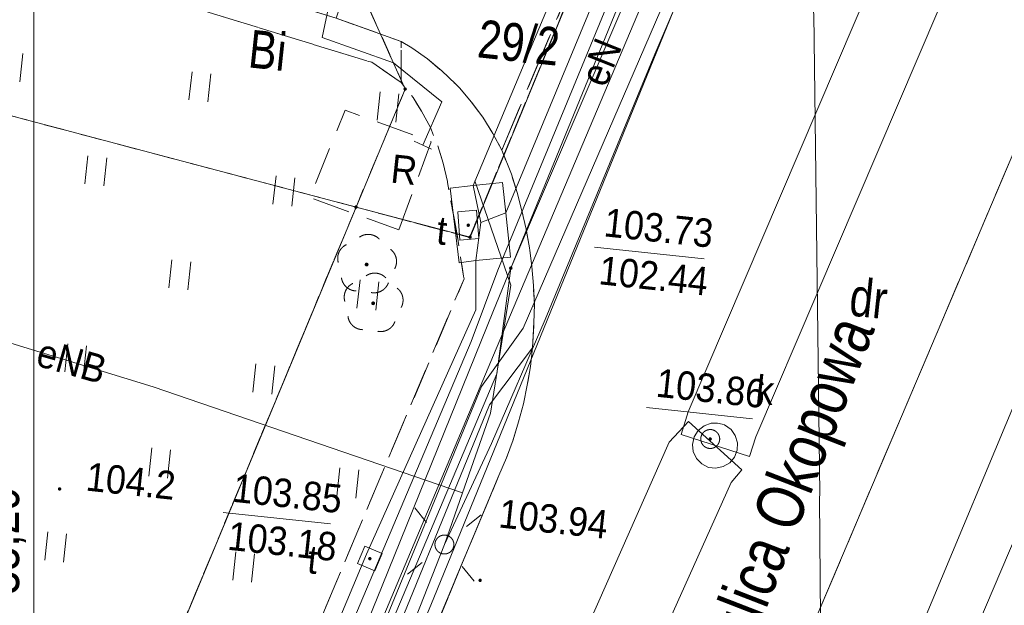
# Model space of a CAD drawing. Header units: millimetres. Extents: x -165388 to 921073, y -295343 to 494042.
# Tile 103 of 117: x 259765 to 285790, y 118927 to 134407. Entities that reach past the tile are written whole.
import ezdxf
from ezdxf.xclip import XClip

# ---------------------------------------------------------------- set-up
doc = ezdxf.new("R2010")
doc.units = ezdxf.units.MM
doc.header["$MEASUREMENT"] = 0
doc.header["$XCLIPFRAME"] = 0
for name, pattern in [('0.5_0.5', [1000, 500, -500]), ('1.0_0.5', [1500, 1000, -500]), ('1.5_0.5', [2000, 1500, -500]), ('mz1.0_0.5', [1500, 1000, -500]), ('Wipeout_Contour', [1000, 0, -1000])]:
    doc.linetypes.add(name, pattern=pattern)
for name, color, linetype, lineweight in [('20231207_mdcp_Kolska_2-4_6_0_Nr_pióra__1', 7, 'Continuous', 13), ('bg-woz-oz.6640.12006.2023.pge-1_rzut_5_211-numer działki ewidencyjnej_Nr_pióra__7', 7, 'Continuous', 18), ('bg-woz-oz.6640.12006.2023.pge-1_rzut_5_219-działka ewidencyjna_Nr_pióra__7', 7, 'Continuous', 18), ('bg-woz-oz.6640.12006.2023.pge-1_rzut_5_994-Nazwa ulicy_Nr_pióra__7', 7, 'Continuous', 18), ('bg-woz-oz.6640.12006.2023.pge-1_rzut_5_chodnik (powierzchnia)_Nr_pióra__7', 7, 'Continuous', 18), ('bg-woz-oz.6640.12006.2023.pge-1_rzut_5_jezdnia (powierzchnia)_Nr_pióra__7', 7, 'Continuous', 18), ('bg-woz-oz.6640.12006.2023.pge-1_rzut_5_komora podziemna - przewód telekomunikacyjny (powierzchnia)_Nr_pióra__30', 252, 'Continuous', 18), ('bg-woz-oz.6640.12006.2023.pge-1_rzut_5_krawężnik (linia)_Nr_pióra__7', 7, 'Continuous', 18), ('bg-woz-oz.6640.12006.2023.pge-1_rzut_5_latarnia (punkt)_Nr_pióra__7', 7, 'Continuous', 18), ('bg-woz-oz.6640.12006.2023.pge-1_rzut_5_przewód telekomunikacyjny (linia)_Nr_pióra__30', 252, 'Continuous', 18), ('bg-woz-oz.6640.12006.2023.pge-1_rzut_5_punkt o określonej wysokości (sieć kanalizacyjna)-Atr2_Nr_pióra__7', 7, 'Continuous', 18), ('bg-woz-oz.6640.12006.2023.pge-1_rzut_5_punkt o określonej wysokości (sieć telekomunikacyjna)-Atr2_Nr_pióra__30', 252, 'Continuous', 18), ('bg-woz-oz.6640.12006.2023.pge-1_rzut_5_punkt o określonej wysokości (sieć telekomunikacyjna)-Atr2_Nr_pióra__7', 7, 'Continuous', 18), ('bg-woz-oz.6640.12006.2023.pge-1_rzut_5_punkt o określonej wysokości (sieć telekomunikacyjna)-Atr3_Nr_pióra__30', 252, 'Continuous', 18), ('bg-woz-oz.6640.12006.2023.pge-1_rzut_5_punkt wysokościowy naturalny-Atr2_Nr_pióra__7', 7, 'Continuous', 18), ('bg-woz-oz.6640.12006.2023.pge-1_rzut_5_punkt wysokościowy sztuczny-Atr2_Nr_pióra__7', 7, 'Continuous', 18), ('bg-woz-oz.6640.12006.2023.pge-1_rzut_5_punkt zmiany cech lub źródła danych o położeniu przewodu (sieć elektroenergetyczna)_Nr_pióra__7', 7, 'Continuous', 18), ('bg-woz-oz.6640.12006.2023.pge-1_rzut_5_reklama lub tablica informacyjna (powierzchnia)-Atr17_Nr_pióra__7', 7, 'Continuous', 18), ('bg-woz-oz.6640.12006.2023.pge-1_rzut_5_reklama lub tablica informacyjna (powierzchnia)_Nr_pióra__7', 7, 'Continuous', 18), ('bg-woz-oz.6640.12006.2023.pge-1_rzut_5_tor tramwajowy (linia)_Nr_pióra__7', 7, 'Continuous', 18), ('bg-woz-oz.6640.12006.2023.pge-1_rzut_5_trawnik_Nr_pióra__7', 7, 'Continuous', 18), ('bg-woz-oz.6640.12006.2023.pge-1_rzut_5_właz kwadratowy - siec telekomunikacyjna (punkt)-Atr17_Nr_pióra__7', 7, 'Continuous', 18), ('bg-woz-oz.6640.12006.2023.pge-1_rzut_5_właz kwadratowy - siec telekomunikacyjna (punkt)_Nr_pióra__7', 7, 'Continuous', 18), ('bg-woz-oz.6640.12006.2023.pge-1_rzut_5_właz okrągły - siec kanalizacyjna (punkt)-Atr17_Nr_pióra__7', 7, 'Continuous', 18), ('bg-woz-oz.6640.12006.2023.pge-1_rzut_5_właz okrągły - siec kanalizacyjna (punkt)_Nr_pióra__7', 7, 'Continuous', 18), ('bg-woz-oz.6640.12006.2023.pge-1_rzut_5_właz prostokątny - siec telekomunikacyjna (punkt)-Atr17_Nr_pióra__7', 7, 'Continuous', 18), ('bg-woz-oz.6640.12006.2023.pge-1_rzut_5_właz prostokątny - siec telekomunikacyjna (punkt)_Nr_pióra__7', 7, 'Continuous', 18)]:
    doc.layers.add(name, color=color, linetype=linetype, lineweight=lineweight)
for name, color, linetype in [('bg-woz-oz.6640.12006.2023.pge-1_rzut_5_203-punkt graniczny', 7, 'Continuous'), ('bg-woz-oz.6640.12006.2023.pge-1_rzut_5_drzewo liściaste (punkt)', 7, 'Continuous'), ('bg-woz-oz.6640.12006.2023.pge-1_rzut_5_punkt o określonej wysokości (sieć elektroenergetyczna)', 7, 'Continuous'), ('bg-woz-oz.6640.12006.2023.pge-1_rzut_5_punkt o określonej wysokości (sieć kanalizacyjna)', 7, 'Continuous'), ('bg-woz-oz.6640.12006.2023.pge-1_rzut_5_punkt o określonej wysokości (sieć telekomunikacyjna)', 7, 'Continuous'), ('bg-woz-oz.6640.12006.2023.pge-1_rzut_5_punkt wysokościowy naturalny', 7, 'Continuous'), ('bg-woz-oz.6640.12006.2023.pge-1_rzut_5_punkt wysokościowy sztuczny', 7, 'Continuous'), ('INW_GEO', 7, 'Continuous'), ('ZD_DIM', 7, 'Continuous'), ('ZD_INNE', 7, 'Continuous')]:
    doc.layers.add(name, color=color, linetype=linetype)
for name, color, linetype, lineweight, true_color in [('bg-woz-oz.6640.12006.2023.pge-1_rzut_5_210-oznaczenie konturu użytku gruntowego_Nr_pióra__3', 7, 'Continuous', 18, 0x959595), ('bg-woz-oz.6640.12006.2023.pge-1_rzut_5_218-kontur użytku gruntowego_Nr_pióra__3', 7, 'Continuous', 18, 0x959595), ('bg-woz-oz.6640.12006.2023.pge-1_rzut_5_drzewo liściaste (punkt)_Nr_pióra__94', 7, 'Continuous', 18, 0x4b4b4b), ('bg-woz-oz.6640.12006.2023.pge-1_rzut_5_komora podziemna - przewód kanalizacyjny (powierzchnia)_Nr_pióra__34', 7, 'Continuous', 18, 0x4b4b4b), ('bg-woz-oz.6640.12006.2023.pge-1_rzut_5_przewód elektroenergetyczny (linia)-Atr1_Nr_pióra__1', 7, 'Continuous', 18, 0x4c4c4c), ('bg-woz-oz.6640.12006.2023.pge-1_rzut_5_przewód elektroenergetyczny (linia)_Nr_pióra__1', 7, 'Continuous', 18, 0x4c4c4c), ('bg-woz-oz.6640.12006.2023.pge-1_rzut_5_przewód gazowy (linia)_Nr_pióra__40', 7, 'Continuous', 18, 0xbcbcbc), ('bg-woz-oz.6640.12006.2023.pge-1_rzut_5_przewód kanalizacyjny (linia)_Nr_pióra__34', 7, 'Continuous', 18, 0x4b4b4b), ('bg-woz-oz.6640.12006.2023.pge-1_rzut_5_punkt o określonej wysokości (sieć kanalizacyjna)-Atr2_Nr_pióra__34', 7, 'Continuous', 18, 0x4b4b4b), ('bg-woz-oz.6640.12006.2023.pge-1_rzut_5_Zakres_Nr_pióra__3', 7, 'Continuous', 18, 0x959595), ('ZD_DIM_Nr_pióra__48', 7, 'Continuous', 13, 0xa80f02)]:
    doc.layers.add(name, color=color, linetype=linetype, lineweight=lineweight, true_color=true_color)
doc.styles.add('GENERATED_STYLE_1', font='txt')
doc.styles.add('GENERATED_STYLE_4', font='txt')
doc.dimstyles.new('GENERATED_STYLE__2', dxfattribs={"dimtxt": 1000, "dimasz": 678.571429, "dimexe": 0.18, "dimexo": 20, "dimgap": 0.09, "dimtad": 1, "dimlfac": 0.001, "dimzin": 0, "dimdsep": 46, "dimtxsty": 'GENERATED_STYLE_4', "dimblk": 'ARROWHEAD_17', "dimblk1": 'ARROWHEAD_17', "dimblk2": 'ARROWHEAD_17', "dimcen": 0.09, "dimclrd": 256, "dimclre": 256, "dimclrt": 256, "dimadec": 0, "dimazin": 0, "dimtfac": 1, "dimtdec": 4, "dimtmove": 0, "dimatfit": 3, "dimfxl": 0, "dimtolj": 1, "dimtzin": 0, "dimarcsym": 0})
picture_1 = doc.add_image_def('image1.tif', size_in_pixel=(4961, 3508))

# ---------------------------------------------------------------- blocks, each defined once
blk = doc.blocks.new('Rysunek_2_5', base_point=(-8071116842, -4961354755))
at = {"layer": 'bg-woz-oz.6640.12006.2023.pge-1_rzut_5_203-punkt graniczny', "linetype": 'Continuous', "lineweight": 0, "true_color": 0x000000}
for points in [[(269998, 132567, 1), (269909, 132577, 1)], [(268700, 129448, 1), (268610, 129457, 1)], [(271712, 128653, 1), (271623, 128663, 1)]]:
    blk.add_hatch(color=18, dxfattribs=at).paths.add_polyline_path(points)
at = {"layer": 'bg-woz-oz.6640.12006.2023.pge-1_rzut_5_drzewo liściaste (punkt)', "linetype": 'Continuous', "lineweight": 0, "true_color": 0x4b4b4b}
for points in [[(268985, 127929, 1), (268885, 127940, 1)], [(269157, 126905, 1), (269058, 126915, 1)]]:
    blk.add_hatch(color=251, dxfattribs=at).paths.add_polyline_path(points)
at = {"layer": 'bg-woz-oz.6640.12006.2023.pge-1_rzut_5_punkt o określonej wysokości (sieć elektroenergetyczna)', "linetype": 'Continuous', "lineweight": 0, "true_color": 0x4c4c4c}
blk.add_hatch(color=251, dxfattribs=at).paths.add_polyline_path([(272791, 127834, 1), (272702, 127844, 1)])
at = {"layer": 'bg-woz-oz.6640.12006.2023.pge-1_rzut_5_punkt o określonej wysokości (sieć kanalizacyjna)', "linetype": 'Continuous', "lineweight": 0, "true_color": 0x4b4b4b}
blk.add_hatch(color=251, dxfattribs=at).paths.add_polyline_path([(278061, 123319, 1), (277972, 123328, 1)])
at = {"layer": 'bg-woz-oz.6640.12006.2023.pge-1_rzut_5_punkt o określonej wysokości (sieć telekomunikacyjna)', "linetype": 'Continuous', "lineweight": 18}
for points in [[(271617, 129020, 1), (271624, 128930, 1)], [(269061, 120144, 1), (268978, 120179, 1)]]:
    blk.add_hatch(color=252, dxfattribs=at).paths.add_polyline_path(points)
at = {"layer": 'bg-woz-oz.6640.12006.2023.pge-1_rzut_5_punkt wysokościowy naturalny', "linetype": 'Continuous', "lineweight": 0, "true_color": 0x000000}
blk.add_hatch(color=18, dxfattribs=at).paths.add_polyline_path([(260864, 121998, 1), (260774, 122008, 1)])
at = {"layer": 'bg-woz-oz.6640.12006.2023.pge-1_rzut_5_punkt wysokościowy sztuczny', "linetype": 'Continuous', "lineweight": 0, "true_color": 0x000000}
blk.add_hatch(color=18, dxfattribs=at).paths.add_polyline_path([(271980, 119583, 1), (271891, 119593, 1)])
at = {"layer": 'bg-woz-oz.6640.12006.2023.pge-1_rzut_5_218-kontur użytku gruntowego_Nr_pióra__3', "linetype": '0.5_0.5', "flags": 128}
for points in [[(268160, 136586), (269954, 132572)], [(269954, 132572), (268160, 136586)], [(271657, 128649), (274666, 135921)], [(274666, 135921), (271657, 128649)], [(250757, 134191), (268655, 129453)], [(268655, 129453), (250757, 134191)], [(269954, 132572), (268655, 129453)], [(268655, 129453), (269954, 132572)], [(268655, 129453), (258273, 104474)], [(258273, 104474), (268655, 129453)], [(268655, 129453), (271657, 128649)], [(271657, 128649), (268655, 129453)]]:
    blk.add_lwpolyline(points, dxfattribs=at)
at = {"layer": 'bg-woz-oz.6640.12006.2023.pge-1_rzut_5_219-działka ewidencyjna_Nr_pióra__7', "linetype": 'Continuous', "flags": 128}
for points in [[(269954, 132572), (268160, 136586)], [(271668, 128658), (274666, 135921)], [(250757, 134191), (268655, 129453)], [(268655, 129453), (269954, 132572)], [(268655, 129453), (258273, 104474)], [(268655, 129453), (271668, 128658)]]:
    blk.add_lwpolyline(points, dxfattribs=at)
at = {"layer": 'bg-woz-oz.6640.12006.2023.pge-1_rzut_5_chodnik (powierzchnia)_Nr_pióra__7', "linetype": 'mz1.0_0.5', "flags": 128}
for points in [[(272011, 146181), (276740, 156839), (279539, 163650), (280581, 166053), (280742, 166528), (280874, 167007), (280986, 167498), (281069, 167992), (281117, 168349), (279415, 168702), (278980, 166606), (276994, 162041), (276675, 161311), (273647, 162620), (272071, 158977), (264677, 162160), (260482, 152451), (270397, 148113), (268644, 144036), (259063, 148208), (255794, 137846), (255655, 137399), (269074, 133280), (269851, 132744), (269847, 133831), (268132, 134446), (256699, 137941), (257441, 140366), (265982, 137754), (266228, 138552), (258512, 140885), (258872, 141993), (266925, 139523), (267402, 138155), (267578, 137261), (268038, 137142), (268535, 137088), (269026, 137167), (269068, 137182), (269524, 137395), (269676, 137500), (269918, 137977), (269901, 139135), (270027, 141354), (270564, 142896)], [(249074, 76272), (250706, 70647), (250746, 70733), (257903, 87367), (263552, 101084), (272433, 122361), (272633, 122822), (272804, 123297), (272946, 123775), (273078, 124253), (273180, 124745), (273263, 125239), (273316, 125736), (273356, 126386), (273369, 126887), (273342, 127383), (273304, 127880), (273237, 128380), (273149, 128872), (273039, 129356), (272910, 129843), (272760, 130321), (272507, 130962), (272272, 131399), (272006, 131830), (271707, 132224), (271386, 132610), (271286, 132711), (270920, 133052), (270542, 133374), (270130, 133660), (269847, 133831), (269851, 132744), (270161, 132349), (270385, 131993), (270619, 131556), (270811, 131093), (270961, 130614), (271070, 130130), (271077, 130099), (271165, 129607), (271254, 129115), (271342, 128622), (271420, 128131), (271497, 127630), (271510, 127559), (261751, 104364), (259574, 101409), (260114, 100526), (251512, 80074), (250356, 80449), (250162, 80048), (250595, 79871), (249055, 76374)]]:
    blk.add_lwpolyline(points, close=True, dxfattribs=at)
at = {"layer": 'bg-woz-oz.6640.12006.2023.pge-1_rzut_5_drzewo liściaste (punkt)_Nr_pióra__94', "linetype": 'Continuous'}
for centre, start, end in [((268978, 128332), 43.1738, 124.6298), ((268570, 128098), 115.2098, 196.4498), ((269326, 128017), 331.3538, 52.5938), ((268667, 127637), 187.1228, 268.7728), ((269150, 127308), 43.1738, 124.6298), ((268743, 127074), 115.2098, 196.4498), ((269134, 127587), 259.0308, 340.6808), ((269498, 126993), 331.3538, 52.5938), ((268839, 126613), 187.1228, 268.7728), ((269307, 126563), 259.0308, 340.6808)]:
    blk.add_arc(centre, 400, start, end, dxfattribs=at)
at = {"layer": 'bg-woz-oz.6640.12006.2023.pge-1_rzut_5_jezdnia (powierzchnia)_Nr_pióra__7', "linetype": '1.5_0.5', "flags": 128}
for points in [[(276740, 156839), (272011, 146181), (270564, 142896), (270027, 141354), (269901, 139135), (269918, 137977), (269676, 137500), (269524, 137395), (269068, 137182), (269026, 137167), (268132, 134446), (269847, 133831), (270130, 133660), (270542, 133374), (270920, 133052), (271286, 132711), (271386, 132610), (271707, 132224), (272006, 131830), (272272, 131399), (272507, 130962), (276215, 139778), (285261, 161289), (285460, 161740), (287471, 167107), (281128, 168448), (281117, 168349), (281069, 167992), (280986, 167498), (280874, 167007), (280742, 166528), (280581, 166053), (279539, 163650)], [(273180, 124745), (273078, 124253), (272946, 123775), (272804, 123297), (272633, 122822), (272433, 122361), (263552, 101084), (257903, 87367), (250746, 70733), (244416, 55539), (227561, 15443), (236112, 10295), (235928, 10546), (235819, 11031), (235876, 11377), (242243, 26637), (243784, 30334), (252626, 51524), (266249, 83870), (271899, 97598), (288080, 135714), (279478, 138786), (279435, 138670), (279068, 138337), (278621, 138113), (278130, 138035), (277634, 138098), (277201, 138285), (276824, 138607), (276683, 138893), (276625, 139382), (276776, 139859), (285702, 160990), (285846, 161307), (285460, 161740), (285261, 161289), (276215, 139778), (272507, 130962), (272760, 130321), (272910, 129843), (273039, 129356), (273149, 128872), (273237, 128380), (273304, 127880), (273342, 127383), (273369, 126887), (273356, 126386), (273316, 125736), (273263, 125239)]]:
    blk.add_lwpolyline(points, close=True, dxfattribs=at)
at = {"layer": 'bg-woz-oz.6640.12006.2023.pge-1_rzut_5_komora podziemna - przewód kanalizacyjny (powierzchnia)_Nr_pióra__34', "linetype": 'Continuous', "flags": 128}
blk.add_lwpolyline([(278213, 123745), (278330, 123712), (278398, 123695), (278567, 123576), (278680, 123413), (278740, 123226), (278729, 123026), (278659, 122842), (278533, 122695), (278361, 122593), (278166, 122553), (277967, 122574), (277795, 122663), (277750, 122708), (277650, 122809), (277569, 122989), (277549, 123182), (277590, 123379), (277699, 123548), (277853, 123673), (278041, 123743)], close=True, dxfattribs=at)
at = {"layer": 'bg-woz-oz.6640.12006.2023.pge-1_rzut_5_komora podziemna - przewód telekomunikacyjny (powierzchnia)_Nr_pióra__30', "linetype": 'Continuous', "flags": 128}
blk.add_lwpolyline([(271384, 127984), (271142, 129951), (271753, 130027), (272526, 130105), (272611, 129301), (272738, 128131), (271823, 128038)], close=True, dxfattribs=at)
at = {"layer": 'bg-woz-oz.6640.12006.2023.pge-1_rzut_5_krawężnik (linia)_Nr_pióra__7', "linetype": 'Continuous', "flags": 128}
for points in [[(272507, 130962), (272272, 131399), (272006, 131830), (271707, 132224), (271386, 132610), (271286, 132711), (270920, 133052), (270542, 133374), (270130, 133660), (269847, 133831), (268132, 134446), (256699, 137941)], [(236526, 10030), (236112, 10295), (235928, 10546), (235819, 11031), (235876, 11377), (242243, 26637), (243784, 30334), (252626, 51524), (266249, 83870), (271899, 97598), (288080, 135714)], [(250746, 70733), (257903, 87367), (263552, 101084), (272433, 122361), (272633, 122822), (272804, 123297), (272946, 123775), (273078, 124253), (273180, 124745), (273263, 125239), (273316, 125736), (273356, 126386), (273369, 126887), (273342, 127383), (273304, 127880), (273237, 128380), (273149, 128872), (273039, 129356), (272910, 129843), (272760, 130321), (272507, 130962)]]:
    blk.add_lwpolyline(points, dxfattribs=at)
at = {"layer": 'bg-woz-oz.6640.12006.2023.pge-1_rzut_5_latarnia (punkt)_Nr_pióra__7', "linetype": 'Continuous'}
for p, q in [((270520, 121118), (270207, 121507)), ((271575, 121006), (271964, 121319)), ((270407, 120063), (270019, 119750)), ((271462, 119951), (271776, 119562))]:
    blk.add_line(p, q, dxfattribs=at)
blk.add_circle((270991, 120534), 250, dxfattribs=at)
at = {"layer": 'bg-woz-oz.6640.12006.2023.pge-1_rzut_5_przewód elektroenergetyczny (linia)_Nr_pióra__1', "linetype": 'Continuous', "flags": 128}
for points in [[(308175, 212253), (304169, 202714), (298337, 188986), (295128, 181253), (290669, 170677), (287690, 163785), (284384, 155901), (279953, 145121), (277373, 139141), (272747, 127839)], [(256934, 175347), (260503, 174584), (269187, 172741), (271539, 172168), (280271, 170028), (279670, 166854), (278303, 162243), (286062, 158618), (280342, 145371), (280144, 144930), (277438, 138802), (272747, 127839), (272377, 125042), (262645, 102006), (262644, 101996), (254053, 81080)], [(245130, 176317), (246178, 180942), (249035, 192152), (249865, 195221), (250249, 195612), (273739, 190407), (274711, 190183), (286859, 187356), (290735, 186449), (296920, 185507), (297187, 184996), (287562, 162028), (285371, 156761), (277700, 138342), (272735, 126603), (260824, 98328), (253799, 81429), (253276, 81143), (248105, 83103), (247664, 81893)], [(287236, 188060), (286429, 187473), (286567, 185849), (286718, 184153), (280652, 167282), (279574, 165859), (279681, 165163), (286715, 160027), (278529, 140265), (278401, 138589), (273070, 126255), (271970, 124714), (249104, 69108), (243716, 55584), (240734, 49225)], [(262600, 104223), (265205, 110532), (271695, 125900), (272399, 127785), (276295, 137235), (279471, 144941), (283648, 154854), (286797, 162301), (290586, 171310), (294028, 179621), (296305, 184929)], [(287071, 159878), (284581, 153698), (281082, 145332), (278929, 140242), (278707, 138536), (276549, 133497), (273658, 126484), (272232, 123207), (270991, 120534)], [(275927, 156292), (269830, 142612), (269085, 141012), (268072, 140658), (267625, 139770), (268442, 137159), (267756, 133933), (269646, 133269), (270924, 132237), (270419, 131094)], [(280231, 141793), (278801, 138948), (270629, 118933), (264264, 103693), (259487, 92407), (257143, 86744), (254594, 81052), (254070, 80766), (248396, 83384), (247422, 83679), (246917, 82717), (246822, 81732), (246789, 81424)], [(271796, 130143), (272748, 127386), (272206, 124004), (271469, 121901), (270991, 120534)], [(229149, 18351), (232052, 25191), (236650, 36225), (240571, 45632), (243793, 53474), (246417, 59962), (248931, 66270), (251228, 71858), (250432, 73914), (253550, 81355), (254499, 83647), (258251, 92790), (260585, 98253), (262895, 103588), (265685, 110410), (269345, 119443), (272285, 126721), (272747, 127839)], [(271469, 121901), (263290, 124706), (254984, 127252), (250483, 127200)], [(273316, 125736), (272180, 124229), (268912, 116230), (265197, 107445), (262485, 100886), (259524, 93600), (256089, 85539), (253417, 78885), (249104, 69108)], [(270991, 120534), (268479, 114155), (265085, 106110), (262361, 99441), (259109, 91874), (254388, 81195), (247344, 84170), (246240, 81653)]]:
    blk.add_lwpolyline(points, dxfattribs=at)
at = {"layer": 'bg-woz-oz.6640.12006.2023.pge-1_rzut_5_przewód gazowy (linia)_Nr_pióra__40', "linetype": 'Continuous', "flags": 128}
blk.add_lwpolyline([(375997, 335455), (371353, 324185), (367052, 313763), (361921, 301508), (352391, 278772), (344766, 260770), (342465, 255706), (322426, 207643), (307430, 171863), (290251, 130524), (270112, 83226), (252810, 42614), (231959, -6549), (219697, -35007), (223802, -45432)], dxfattribs=at)
at = {"layer": 'bg-woz-oz.6640.12006.2023.pge-1_rzut_5_przewód kanalizacyjny (linia)_Nr_pióra__34', "linetype": 'Continuous'}
for p, q in [((278853, 122510), (277445, 123786)), ((279053, 122858), (277245, 123439))]:
    blk.add_line(p, q, dxfattribs=at)
at = {"layer": 'bg-woz-oz.6640.12006.2023.pge-1_rzut_5_przewód kanalizacyjny (linia)_Nr_pióra__34', "linetype": 'Continuous', "flags": 128}
for points in [[(277245, 123439), (277438, 124045), (288211, 149256), (289569, 152416), (289824, 152957)], [(279053, 122858), (279222, 123380), (289958, 148508), (291303, 151637), (291543, 152149)], [(264202, 94522), (264458, 95059), (267842, 102589), (274194, 117044), (276933, 123240), (277445, 123786)], [(265919, 93707), (266182, 94261), (269579, 101816), (275931, 116275), (278567, 122177), (278853, 122510)]]:
    blk.add_lwpolyline(points, dxfattribs=at)
at = {"layer": 'bg-woz-oz.6640.12006.2023.pge-1_rzut_5_przewód telekomunikacyjny (linia)_Nr_pióra__30', "linetype": 'Continuous', "flags": 128}
for points in [[(296410, 187422), (295600, 186714), (295404, 186474), (271753, 130027), (271951, 129050)], [(288808, 167286), (288688, 166635), (284825, 157966), (279073, 144883), (272611, 129301), (271951, 129050)], [(271951, 129050), (271823, 128038), (271825, 126740), (268932, 120281)], [(268932, 120281), (262261, 104340), (261787, 103485)]]:
    blk.add_lwpolyline(points, dxfattribs=at)
at = {"layer": 'bg-woz-oz.6640.12006.2023.pge-1_rzut_5_punkt o określonej wysokości (sieć kanalizacyjna)-Atr2_Nr_pióra__7', "linetype": 'Continuous', "flags": 128}
blk.add_lwpolyline([(276336, 124157), (279137, 123857)], dxfattribs=at)
at = {"layer": 'bg-woz-oz.6640.12006.2023.pge-1_rzut_5_punkt o określonej wysokości (sieć telekomunikacyjna)-Atr2_Nr_pióra__7', "linetype": 'Continuous', "flags": 128}
for points in [[(274958, 128397), (277854, 128088)], [(265147, 121379), (267979, 121077)]]:
    blk.add_lwpolyline(points, dxfattribs=at)
at = {"layer": 'bg-woz-oz.6640.12006.2023.pge-1_rzut_5_punkt zmiany cech lub źródła danych o położeniu przewodu (sieć elektroenergetyczna)_Nr_pióra__7', "linetype": 'Continuous'}
blk.add_line((270646, 130988), (270193, 131200), dxfattribs=at)
at = {"layer": 'bg-woz-oz.6640.12006.2023.pge-1_rzut_5_reklama lub tablica informacyjna (powierzchnia)_Nr_pióra__7', "linetype": 'mz1.0_0.5', "flags": 128}
blk.add_lwpolyline([(269787, 128849), (270640, 131181), (268366, 132018), (267435, 129704)], close=True, dxfattribs=at)
at = {"layer": 'bg-woz-oz.6640.12006.2023.pge-1_rzut_5_tor tramwajowy (linia)_Nr_pióra__7', "linetype": 'Continuous', "flags": 128}
blk.add_lwpolyline([(186194, -132842), (203194, -78118), (207693, -65374), (210589, -56994), (216573, -42407), (222012, -29059), (226894, -17151), (229466, -10868), (231973, -4629), (233870, 317), (238308, 10423), (244692, 25651), (247690, 32622), (252377, 44018), (256742, 54192), (263965, 71433), (268075, 81191), (272692, 91841), (282669, 116128), (293704, 142606), (308863, 178780), (321287, 207714), (323307, 212406), (417442, 437500)], dxfattribs=at)
at = {"layer": 'bg-woz-oz.6640.12006.2023.pge-1_rzut_5_trawnik_Nr_pióra__7', "linetype": 'Continuous'}
for p, q in [((259765, 132765), (259845, 133510)), ((264240, 132287), (264320, 133032)), ((264737, 132233), (264817, 132979)), ((269212, 131755), (269291, 132501)), ((269709, 131702), (269789, 132448)), ((261489, 130066), (261568, 130812)), ((261986, 130013), (262065, 130759)), ((266460, 129535), (266540, 130281)), ((266957, 129482), (267037, 130228)), ((263709, 127315), (263788, 128061)), ((264206, 127262), (264286, 128008)), ((268680, 126784), (268760, 127529)), ((269178, 126731), (269257, 127476)), ((260957, 125095), (261037, 125840)), ((261455, 125042), (261534, 125787)), ((265929, 124563), (266009, 125309)), ((266426, 124510), (266506, 125256)), ((263178, 122343), (263257, 123089)), ((263675, 122290), (263754, 123036)), ((268149, 121812), (268229, 122558)), ((268647, 121759), (268726, 122505)), ((260426, 120123), (260506, 120869)), ((260923, 120070), (261003, 120816)), ((265398, 119592), (265478, 120338)), ((265895, 119539), (265975, 120284))]:
    blk.add_line(p, q, dxfattribs=at)
at = {"layer": 'bg-woz-oz.6640.12006.2023.pge-1_rzut_5_trawnik_Nr_pióra__7', "linetype": '1.0_0.5', "flags": 128}
blk.add_lwpolyline([(250702, 138290), (250757, 134191), (250826, 128904), (250852, 126236), (250871, 124715), (252928, 124676), (252719, 113113), (250997, 113096), (251033, 106837), (250037, 106832), (250010, 106021), (249973, 104546), (251049, 104451), (258273, 104474), (261751, 104364), (271510, 127559), (271497, 127630), (271420, 128131), (271342, 128622), (271254, 129115), (271165, 129607), (271077, 130099), (271070, 130130), (270961, 130614), (270811, 131093), (270619, 131556), (270385, 131993), (270161, 132349), (269851, 132744), (269074, 133280), (255655, 137399), (255794, 137846), (251554, 138259)], close=True, dxfattribs=at)
at = {"layer": 'bg-woz-oz.6640.12006.2023.pge-1_rzut_5_właz kwadratowy - siec telekomunikacyjna (punkt)_Nr_pióra__7', "linetype": 'Continuous', "flags": 128}
blk.add_lwpolyline([(268693, 120028), (269154, 119834), (269347, 120295), (268886, 120489)], close=True, dxfattribs=at)
at = {"layer": 'bg-woz-oz.6640.12006.2023.pge-1_rzut_5_właz okrągły - siec kanalizacyjna (punkt)_Nr_pióra__7', "linetype": 'Continuous'}
blk.add_circle((278017, 123323), 250, dxfattribs=at)
at = {"layer": 'bg-woz-oz.6640.12006.2023.pge-1_rzut_5_właz prostokątny - siec telekomunikacyjna (punkt)_Nr_pióra__7', "linetype": 'Continuous', "flags": 128}
blk.add_lwpolyline([(271899, 128620), (271842, 129368), (271343, 129330), (271400, 128582)], close=True, dxfattribs=at)
at = {"layer": 'bg-woz-oz.6640.12006.2023.pge-1_rzut_5_Zakres_Nr_pióra__3', "linetype": 'Continuous', "flags": 128}
blk.add_lwpolyline([(278839, 91677), (281061, 103337), (281049, 104736), (280907, 121757), (280910, 121878), (280755, 134556), (280750, 134597), (280695, 138696), (278586, 149360), (272802, 158577), (264119, 165126), (253670, 168143), (235230, 169973), (204147, 173575), (178657, 176630), (165644, 175315), (154415, 168580), (147128, 157703)], dxfattribs=at)
at = {"layer": 'bg-woz-oz.6640.12006.2023.pge-1_rzut_5_210-oznaczenie konturu użytku gruntowego_Nr_pióra__3', "linetype": 'Continuous', "char_height": 1000, "attachment_point": 7, "rotation": 353.9018, "style": 'GENERATED_STYLE_1'}
for s, insert in [('\\A1;{\\W0.790000x;\\fArial|b0|i0|c238|p38;Bi}', (265779, 133151)), ('\\A1;{\\W0.790000x;\\fArial|b0|i0|c238|p38;dr}', (281662, 126580))]:
    blk.add_mtext(s, dxfattribs=dict(at, insert=insert))
at = {"layer": 'bg-woz-oz.6640.12006.2023.pge-1_rzut_5_211-numer działki ewidencyjnej_Nr_pióra__7', "linetype": 'Continuous', "insert": (271835, 133403), "char_height": 1000, "attachment_point": 7, "rotation": 353.9018, "style": 'GENERATED_STYLE_1'}
blk.add_mtext('\\A1;{\\W0.790000x;\\fArial|b0|i0|c238|p38;29/2}', dxfattribs=at)
at = {"layer": 'bg-woz-oz.6640.12006.2023.pge-1_rzut_5_994-Nazwa ulicy_Nr_pióra__7', "linetype": 'Continuous', "insert": (279454, 117665), "char_height": 1250, "attachment_point": 7, "rotation": 68.7878, "style": 'GENERATED_STYLE_1'}
blk.add_mtext('\\A1;{\\W0.790000x;\\fArial|b0|i0|c238|p38;ulica Okopowa}', dxfattribs=at)
at = {"layer": 'bg-woz-oz.6640.12006.2023.pge-1_rzut_5_przewód elektroenergetyczny (linia)-Atr1_Nr_pióra__1', "linetype": 'Continuous', "char_height": 750, "attachment_point": 4, "style": 'GENERATED_STYLE_1'}
for s, insert, rotation in [('\\A1;{\\W0.900000x;\\fArial|b0|i0|c238|p38;eN}', (274905, 132723), 68.1698), ('\\A1;{\\W0.900000x;\\fArial|b0|i0|c238|p38;eNB}', (260259, 125631), 343.9678)]:
    blk.add_mtext(s, dxfattribs=dict(at, insert=insert, rotation=rotation))
at = {"layer": 'bg-woz-oz.6640.12006.2023.pge-1_rzut_5_punkt o określonej wysokości (sieć kanalizacyjna)-Atr2_Nr_pióra__34', "linetype": 'Continuous', "insert": (276559, 124434), "char_height": 750, "attachment_point": 7, "rotation": 353.9018, "style": 'GENERATED_STYLE_1'}
blk.add_mtext('\\A1;{\\W0.900000x;\\fArial|b0|i0|c238|p38;103.86}', dxfattribs=at)
at = {"layer": 'bg-woz-oz.6640.12006.2023.pge-1_rzut_5_punkt o określonej wysokości (sieć telekomunikacyjna)-Atr2_Nr_pióra__30', "linetype": 'Continuous', "char_height": 750, "attachment_point": 7, "rotation": 353.9018, "style": 'GENERATED_STYLE_1'}
for s, insert in [('\\A1;{\\W0.900000x;\\fArial|b0|i0|c238|p38;103.73}', (275182, 128674)), ('\\A1;{\\W0.900000x;\\fArial|b0|i0|c238|p38;103.85}', (265371, 121656))]:
    blk.add_mtext(s, dxfattribs=dict(at, insert=insert))
at = {"layer": 'bg-woz-oz.6640.12006.2023.pge-1_rzut_5_punkt o określonej wysokości (sieć telekomunikacyjna)-Atr3_Nr_pióra__30', "linetype": 'Continuous', "char_height": 750, "attachment_point": 7, "rotation": 353.9018, "style": 'GENERATED_STYLE_1'}
for s, insert in [('\\A1;{\\W0.900000x;\\fArial|b0|i0|c238|p38;102.44}', (275047, 127407)), ('\\A1;{\\W0.900000x;\\fArial|b0|i0|c238|p38;103.18}', (265235, 120388))]:
    blk.add_mtext(s, dxfattribs=dict(at, insert=insert))
at = {"layer": 'bg-woz-oz.6640.12006.2023.pge-1_rzut_5_punkt wysokościowy naturalny-Atr2_Nr_pióra__7', "linetype": 'Continuous', "insert": (261490, 121953), "char_height": 750, "attachment_point": 7, "rotation": 353.9018, "style": 'GENERATED_STYLE_1'}
blk.add_mtext('\\A1;{\\W0.900000x;\\fArial|b0|i0|c238|p38;104.2}', dxfattribs=at)
at = {"layer": 'bg-woz-oz.6640.12006.2023.pge-1_rzut_5_punkt wysokościowy sztuczny-Atr2_Nr_pióra__7', "linetype": 'Continuous', "insert": (272399, 120978), "char_height": 750, "attachment_point": 7, "rotation": 353.9018, "style": 'GENERATED_STYLE_1'}
blk.add_mtext('\\A1;{\\W0.900000x;\\fArial|b0|i0|c238|p38;103.94}', dxfattribs=at)
at = {"layer": 'bg-woz-oz.6640.12006.2023.pge-1_rzut_5_reklama lub tablica informacyjna (powierzchnia)-Atr17_Nr_pióra__7', "linetype": 'Continuous', "insert": (269548, 130105), "char_height": 750, "attachment_point": 7, "rotation": 353.9018, "style": 'GENERATED_STYLE_1'}
blk.add_mtext('\\A1;{\\W0.900000x;\\fArial|b0|i0|c238|p38;R}', dxfattribs=at)
at = {"layer": 'bg-woz-oz.6640.12006.2023.pge-1_rzut_5_właz kwadratowy - siec telekomunikacyjna (punkt)-Atr17_Nr_pióra__7', "linetype": 'Continuous', "insert": (267344, 119774), "char_height": 750, "attachment_point": 7, "rotation": 353.9018, "style": 'GENERATED_STYLE_1'}
blk.add_mtext('\\A1;{\\W0.900000x;\\fArial|b0|i0|c238|p38;t}', dxfattribs=at)
at = {"layer": 'bg-woz-oz.6640.12006.2023.pge-1_rzut_5_właz okrągły - siec kanalizacyjna (punkt)-Atr17_Nr_pióra__7', "linetype": 'Continuous', "insert": (279192, 124268), "char_height": 750, "attachment_point": 7, "rotation": 353.9018, "style": 'GENERATED_STYLE_1'}
blk.add_mtext('\\A1;{\\W0.900000x;\\fArial|b0|i0|c238|p38;k}', dxfattribs=at)
at = {"layer": 'bg-woz-oz.6640.12006.2023.pge-1_rzut_5_właz prostokątny - siec telekomunikacyjna (punkt)-Atr17_Nr_pióra__7', "linetype": 'Continuous', "insert": (270757, 128471), "char_height": 750, "attachment_point": 7, "rotation": 353.9018, "style": 'GENERATED_STYLE_1'}
blk.add_mtext('\\A1;{\\W0.900000x;\\fArial|b0|i0|c238|p38;t}', dxfattribs=at)
blk = doc.blocks.new('Rysunek_3_6', base_point=(188222, 121799))
at = {"layer": '20231207_mdcp_Kolska_2-4_6_0_Nr_pióra__1'}
image = blk.add_image(picture_1, insert=(75928, 59123), size_in_units=(210000, 148500), rotation=-6.09824, dxfattribs=at)
image.set_boundary_path([(-0.5, -0.5), (4960.5, 3507.5)])
blk = doc.blocks.new('*D66')
at = {"layer": 'ZD_DIM_Nr_pióra__48', "linetype": 'Continuous'}
for p, q in [((260136, 138290), (260136, 138602)), ((260805, 138290), (259466, 138290)), ((260636, 138156), (259636, 138424)), ((260136, 103001), (260136, 138290)), ((259636, 103135), (260636, 102868)), ((260805, 103001), (259466, 103001)), ((260136, 102689), (260136, 103001))]:
    blk.add_line(p, q, dxfattribs=at)
at = {"color": 254, "linetype": 'Wipeout_Contour', "lineweight": 0, "ltscale": 1144475.221294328}
blk.add_wipeout([(259936, 119206), (259936, 122086), (258936, 122086), (258936, 119206)], dxfattribs=at).dxf.layer = 'ZD_DIM'
at = {"layer": 'ZD_DIM_Nr_pióra__48', "insert": (259936, 119206), "char_height": 1000, "attachment_point": 7, "rotation": 90, "style": 'GENERATED_STYLE_4'}
blk.add_mtext('\\A1;{\\fArial Narrow|b0|i0|c238|p34;35,29}', dxfattribs=at)
blk = doc.blocks.new('ARROWHEAD_17')
at = {"color": 0, "linetype": 'Continuous', "lineweight": 0}
for p, q in [((-0.188, -0.7), (0.188, 0.7)), ((0, 0), (-1, 0))]:
    blk.add_line(p, q, dxfattribs=at)

msp = doc.modelspace()

# ---------------------------------------------------------------- block references
at = {"layer": 'INW_GEO', "color": 151, "linetype": 'Continuous', "lineweight": 13, "true_color": 0x80c2ff}
ref = msp.add_blockref('Rysunek_2_5', (-8071116841.926, -4961354754.727), dxfattribs=at)
XClip(ref).set_block_clipping_path([(-195425.9394250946, -263123.0086484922), (606609.6817159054, -348810.9449165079), (694192.2923495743, 470958.7517303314), (-107843.3287914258, 556646.6879983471)])
at = {"layer": 'ZD_INNE', "color": 151, "linetype": 'Continuous', "lineweight": 13, "true_color": 0x80c2ff}
ref = msp.add_blockref('Rysunek_3_6', (188221.593, 121798.6), dxfattribs=at)
XClip(ref).set_block_clipping_path([(75928.0302199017, 59123.2504848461), (284739.4774660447, 36814.2388748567), (300515.1557528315, 184473.9502032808), (91703.7085066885, 206782.9618132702)])

# ---------------------------------------------------------------- next in the draw order: dimensions: what is measured, and where the dimension line sits
at = {"layer": 'ZD_DIM', "color": 14, "linetype": 'Continuous', "lineweight": 13, "true_color": 0xa80f02}
dim = msp.add_linear_dim(base=(260135.649, 138289.762), p1=(251065.344, 103001.483), p2=(250702.086, 138289.762), angle=90, dimstyle='GENERATED_STYLE__2', dxfattribs=at)
dim.commit()
dim.dimension.update_dxf_attribs({"geometry": '*D66', "text_midpoint": (259435.649, 120915.333), "dimtype": 160, "text_rotation": 90})

doc.saveas('drawing.dxf')
